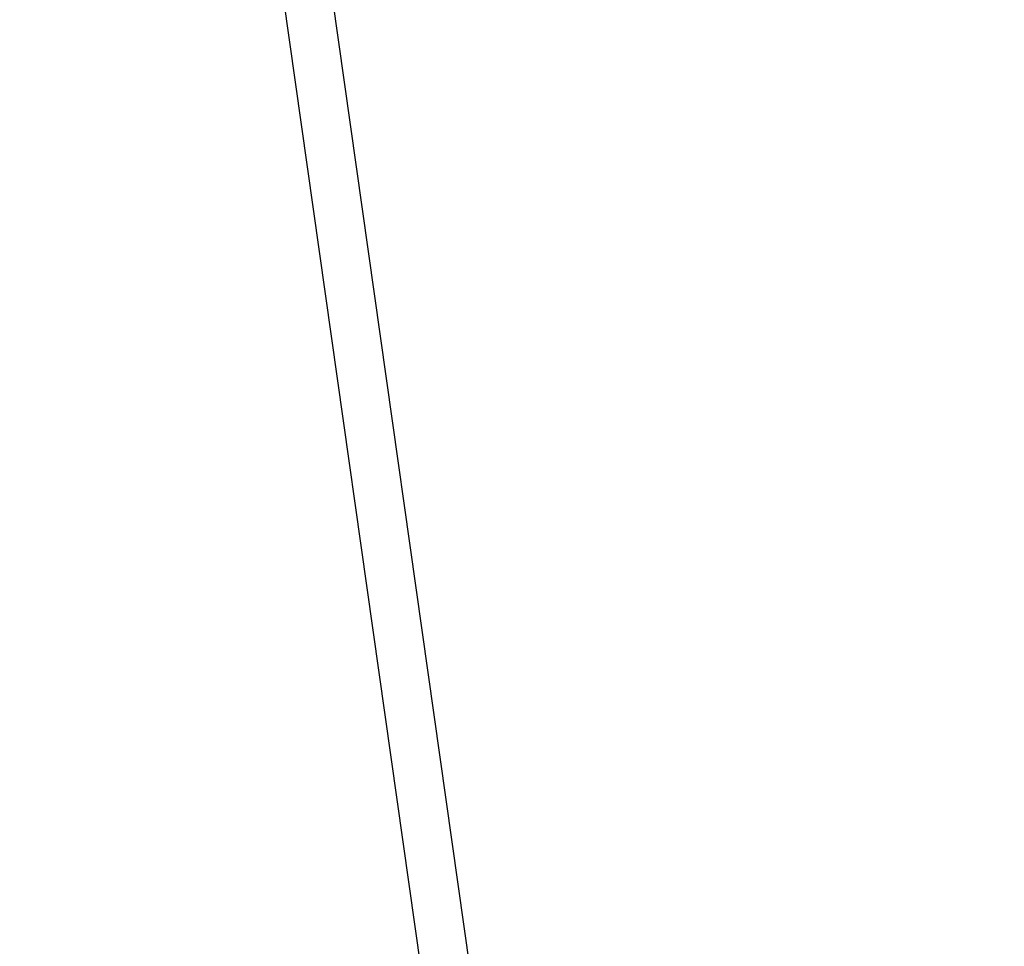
# Model space of a CAD drawing. Extents: x 446457 to 447032, y 444506 to 445688.
# Tile 27 of 43: x 446457 to 446559, y 445341 to 445436. Entities that reach past the tile are written whole.
import ezdxf

# ---------------------------------------------------------------- set-up
doc = ezdxf.new("R2010")
doc.units = 0
doc.header["$LTSCALE"] = 2
doc.header["$MEASUREMENT"] = 0
doc.linetypes.add('AUSGEZOGEN', pattern=[0])
doc.layers.get('0').update_dxf_attribs({"linetype": 'AUSGEZOGEN'})
for name, color, linetype in [('FBR', 8, 'CONTINUOUS'), ('Planeinteilung', 6, 'CONTINUOUS'), ('RAHMEN', 250, 'AUSGEZOGEN')]:
    doc.layers.add(name, color=color, linetype=linetype)

# ---------------------------------------------------------------- blocks, each defined once
blk = doc.blocks.new('1135420')
blk.add_line((0, 0), (1135, 0))
at = {"layer": 'RAHMEN'}
blk.add_line((25, 5), (950, 5), dxfattribs=at)

msp = doc.modelspace()

# ---------------------------------------------------------------- linework, layer by layer
at = {"layer": 'FBR'}
for points in [[(446685.67, 445499.68, 0.000084), (446690.29, 445466.91, 0.000171), (446692.59, 445450.71), (446699.7, 445400.65, -0.000017), (446702.65, 445379.85, -0.000012), (446706.64, 445351.68, -0.000142), (446710.16, 445326.77, 0.000095), (446713.69, 445301.85, 0.000489), (446717.26, 445276.8, -0.000535), (446720.83, 445251.74, -0.000318), (446724.22, 445227.7, 0.000352), (446727.61, 445203.66, 0.000005), (446731.55, 445175.83, 0.000006), (446734.44, 445155.44, 0.000005), (446738.34, 445127.87, 0.000006), (446741.35, 445106.67, 0.000262)], [(446680.59, 445565.19), (446686.23, 445525.58, -0.000461), (446689.72, 445500.85, 0.000412), (446693.21, 445476.12, 0.000274), (446696.65, 445451.98, -0.000308), (446700.09, 445427.83, -0.000041), (446704.16, 445399.13, -0.000053), (446707.34, 445376.68, -0.000068), (446710.75, 445352.56, 0.000201), (446714.16, 445328.44, 0.000066), (446717.77, 445303.04, -0.000029), (446721.37, 445277.64, -0.000013), (446726.04, 445244.73, -0.000025), (446728.41, 445227.99, -0.000188), (446731.78, 445204.22, 0.000116), (446735.14, 445180.44, 0.000098)], [(446757.1, 445025.34, 0.000008), (446763.02, 444983.7, 0.000035)]]:
    msp.add_lwpolyline(points, format="xyb", dxfattribs=at)

# ---------------------------------------------------------------- block references
at = {"layer": 'Planeinteilung', "linetype": 'Continuous', "rotation": 278.0670990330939}
msp.add_blockref('1135420', (446457.28, 445629.54), dxfattribs=at)

doc.saveas('drawing.dxf')
